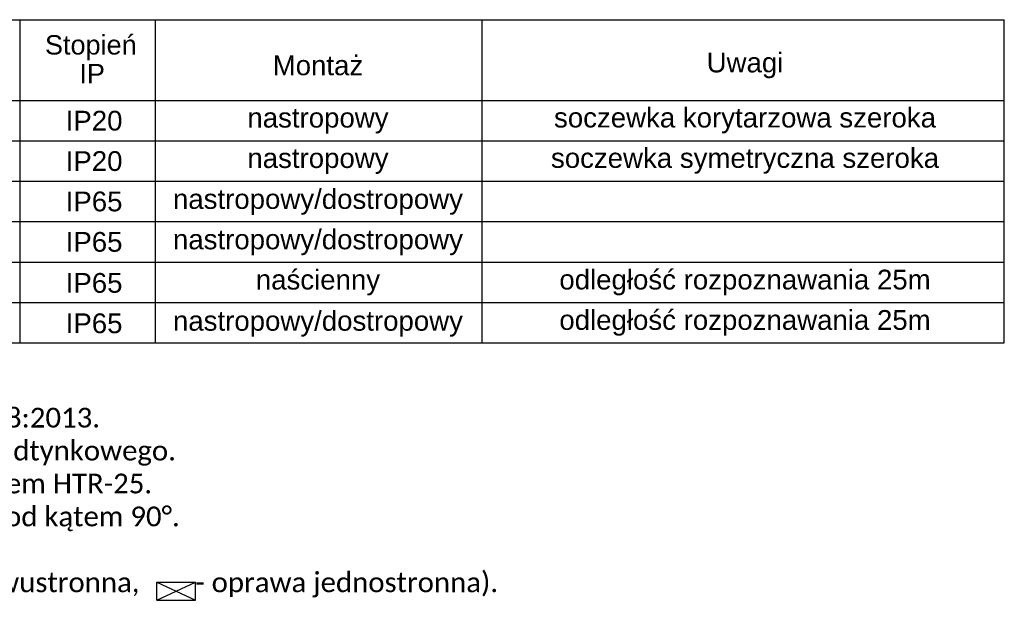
# Model space of a CAD drawing. Header units: millimetres. Extents: x -94648 to 68781, y -29623 to 11990.
# Tile 19 of 181: x -42447 to -41450, y -15428 to -14840. Entities that reach past the tile are written whole.
import ezdxf
from ezdxf.enums import TextEntityAlignment as Align

# ---------------------------------------------------------------- set-up
doc = ezdxf.new("R2010")
doc.units = ezdxf.units.MM
for name, color, linetype in [('AX - OPISY', 3, 'Continuous'), ('AX - OPRAWY KIERUNKOWE', 1, 'Continuous'), ('AX - UWAGI', 4, 'Continuous')]:
    doc.layers.add(name, color=color, linetype=linetype)
doc.styles.add('ARIAL 1.0', font='arial.ttf')
doc.styles.get("Standard").update_dxf_attribs({"font": 'arial.ttf'})

# ---------------------------------------------------------------- blocks, each defined once
blk = doc.blocks.new('Oprawa jednostronna')
at = {"layer": 'AX - OPRAWY KIERUNKOWE'}
for p, q in [((-19.44, 9.15), (19.44, 9.15)), ((-19.44, -9.15), (-19.44, 9.15)), ((-19.44, -9.15), (19.44, 9.15)), ((-19.44, 9.15), (19.44, -9.15)), ((19.44, -9.15), (19.44, 9.15)), ((-19.44, -9.15), (19.44, -9.15))]:
    blk.add_line(p, q, dxfattribs=at)

msp = doc.modelspace()

# ---------------------------------------------------------------- linework, layer by layer
at = {"layer": 'AX - OPISY', "color": 251}
for p, q in [((-43433.47321, -14840.12965), (-41450.29808, -14840.12965)), ((-42446.31856, -15167.33535), (-42446.31856, -14840.12965)), ((-42309.49691, -15167.33535), (-42309.49691, -14840.12965)), ((-41978.79808, -15167.33535), (-41978.79808, -14840.12965)), ((-41450.29808, -15167.33535), (-41450.29808, -14840.12965)), ((-43433.47321, -14921.93107), (-41450.29808, -14921.93107)), ((-43433.47321, -14921.93107), (-41450.29808, -14921.93107)), ((-43433.47321, -14962.83179), (-41450.29808, -14962.83179)), ((-43433.47321, -15003.7325), (-41450.29808, -15003.7325)), ((-43433.47321, -15044.63321), (-41450.29808, -15044.63321)), ((-43433.47321, -15085.53392), (-41450.29808, -15085.53392)), ((-43433.47321, -15126.43463), (-41450.29808, -15126.43463)), ((-43433.47321, -15167.33535), (-41450.29808, -15167.33535))]:
    msp.add_line(p, q, dxfattribs=at)

# ---------------------------------------------------------------- block references
at = {"layer": 'AX - UWAGI'}
msp.add_blockref('Oprawa jednostronna', (-42288.48789, -15418.90007), dxfattribs=at)

# ---------------------------------------------------------------- texts
at = {"layer": 'AX - OPISY', "color": 3, "style": 'ARIAL 1.0'}
for s, p in [('Stopień', (-42421.26552, -14875.39926)), ('IP', (-42386.39556, -14904.51414))]:
    msp.add_text(s, height=19.6, dxfattribs=at).set_placement(p)
at = {"layer": 'AX - OPISY', "style": 'ARIAL 1.0'}
for s, p in [('Montaż', (-42144.95861, -14885.98072)), ('Uwagi', (-41712.73403, -14885.98072)), ('soczewka korytarzowa szeroka', (-41712.73403, -14941.7502)), ('IP20', (-42371.52266, -14942.38143)), ('nastropowy', (-42144.95861, -14942.38143)), ('IP20', (-42371.52266, -14983.28214)), ('nastropowy', (-42144.95861, -14983.28214)), ('soczewka symetryczna szeroka', (-41712.73403, -14982.65092)), ('IP65', (-42371.52266, -15024.18285)), ('nastropowy/dostropowy', (-42144.95861, -15024.18285)), ('IP65', (-42371.52266, -15065.08357)), ('nastropowy/dostropowy', (-42144.95861, -15065.08357)), ('IP65', (-42371.52266, -15106.63237)), ('naścienny', (-42144.95861, -15105.67974)), ('odległość rozpoznawania 25m', (-41712.73403, -15105.5947)), ('IP65', (-42371.52266, -15147.53308)), ('nastropowy/dostropowy', (-42144.95861, -15147.53308)), ('odległość rozpoznawania 25m', (-41712.73403, -15146.49541))]:
    msp.add_text(s, height=20, dxfattribs=at).set_placement(p, align=Align.MIDDLE)
at = {"layer": 'AX - OPISY', "insert": (-43415.05438, -15199.76171), "char_height": 20, "width": 2340.2562017, "attachment_point": 1}
msp.add_mtext('{\\fCalibri|b0|i0|c238|p34;UWAGI:\\P1. ^IObliczenia natężenia wykonano zgodnie z aktualną norma PN-EN 1838:2013. \\P2. ^IOprawy z oznaczeniem "+R" z dodatkowym zestawem do montażu podtynkowego.\\P3. ^IOprawy z oznaczeniem "+T" wyposażone w układ grzejny z termostatem HTR-25.\\P4. ^IOprawy z oznaczeniem "+U" z dodatkowym uchwytem do montażu pod kątem 90°.\\P5. ^IOprawy z oznaczeniem "+B" z dodatkowym dużym boxem.\\P6. ^IW  legendzie zastosowano następujące oznaczenia: (         - oprawa dwustronna,        - oprawa jednostronna).}', dxfattribs=at)

doc.saveas('drawing.dxf')
